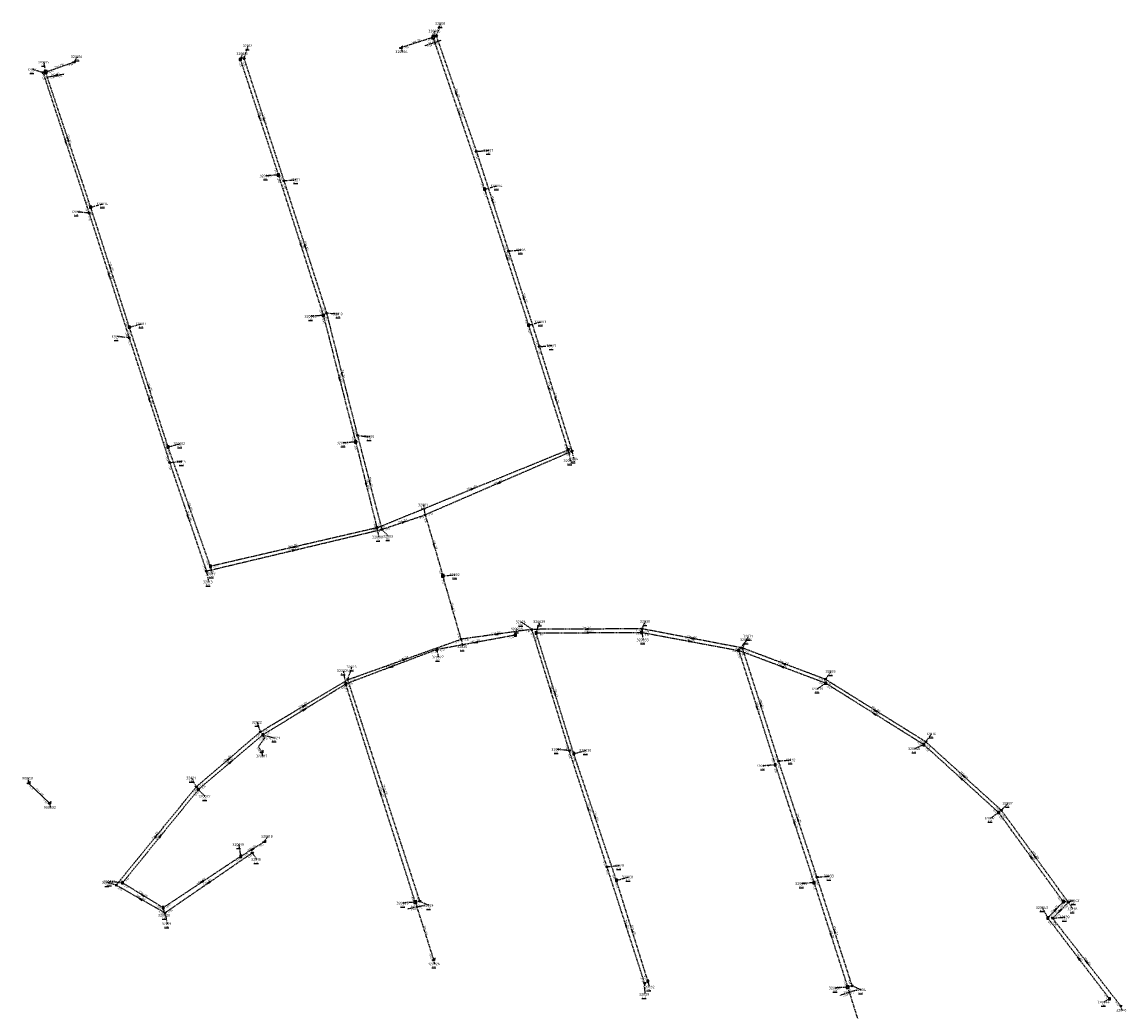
# Model space of a CAD drawing. Extents: x 188323 to 208361, y 565368 to 574910.
# Tile 28 of 256: x 198115 to 198747, y 568407 to 568974. Entities that reach past the tile are written whole.
import ezdxf

# ---------------------------------------------------------------- set-up
doc = ezdxf.new("R2010")
doc.units = 0
doc.linetypes.add('DASHDOT', pattern=[1, 0.5, -0.25, 0, -0.25])
doc.linetypes.add('DASHED', pattern=[0.75, 0.5, -0.25])
doc.layers.get('0').update_dxf_attribs({"linetype": 'CONTINUOUS'})
for name, color, linetype in [('RIO-AFM', 7, 'CONTINUOUS'), ('RIO-BOK', 7, 'CONTINUOUS'), ('RIO-DET', 7, 'CONTINUOUS'), ('RIO-KNP', 7, 'CONTINUOUS'), ('RIO-KNR', 7, 'CONTINUOUS'), ('RIO-LAG', 7, 'CONTINUOUS'), ('RIO-LAG_1B', 7, 'DASHED'), ('RIO-LAG_2B', 7, 'DASHED'), ('RIO-LEN', 7, 'CONTINUOUS'), ('RIO-MVD', 1, 'CONTINUOUS'), ('RIO-VRB', 6, 'DASHDOT'), ('RIO-VRH', 7, 'CONTINUOUS')]:
    doc.layers.add(name, color=color, linetype=linetype)
doc.styles.add('RIO-TXT', font='isocp.shx')

# ---------------------------------------------------------------- blocks, each defined once
blk = doc.blocks.new('L_VHR')
blk.add_lwpolyline([(-0.5, 0), (0.5, 0), (-0.5, 0.15), (-0.5, -0.15), (0.5, 0)])
blk = doc.blocks.new('K_IPR')
blk.add_lwpolyline([(-0.5, -0.5), (0.5, -0.5), (0.5, 0.5), (-0.5, 0.5)], close=True)
blk.add_solid([(-0.5, 0.5), (0.5, 0.5), (-0.5, -0.5), (0.5, -0.5)])
at = {"style": 'RIO-TXT', "flags": 1}
blk.add_attdef('KNOOPNAAM', (2, 2), '', height=1, dxfattribs=at)
blk = doc.blocks.new('K_DIV')
for p, q in [((-0.65, 0.65), (-0.65, -0.65)), ((0.65, 0.65), (-0.65, 0.65)), ((0.65, -0.65), (0.65, 0.65)), ((-0.65, -0.65), (0.65, -0.65))]:
    blk.add_line(p, q)
blk = doc.blocks.new('K_UTB')
blk.add_lwpolyline([(0.5, 0.15), (0.5, -0.3), (-0.5, -0.3), (-0.5, 0.15), (-0.45, 0.15), (-0.45, -0.25), (0, -0.25), (0.45, -0.25), (0.45, 0.15)], close=True)
blk.add_lwpolyline([(0.85, 0.6), (0.55, 0.65), (0.614828, 0.459583), (0.850842, 0.598937)])
blk.add_arc((0.85, -0.25), 0.85, 90, 180)
at = {"style": 'RIO-TXT', "flags": 1}
blk.add_attdef('KNOOPNAAM', (2, 2), '', height=1, dxfattribs=at)
blk = doc.blocks.new('K_IPD')
blk.add_lwpolyline([(-0.496027, 0.307994), (0.503973, 0.307994), (0.003973, -0.558031)], close=True)
blk.add_solid([(-0.496027, 0.307994), (0.503973, 0.307994), (0.003973, -0.558031)])
at = {"style": 'RIO-TXT', "flags": 1}
blk.add_attdef('KNOOPNAAM', (2, 2), '', height=1, dxfattribs=at)
blk = doc.blocks.new('K_RGM')
blk.add_lwpolyline([(-0.6, 0.6), (-0.6, -0.6), (0.6, -0.6), (0.6, 0.6)], close=True)
blk.add_solid([(-0.6, 0.6), (0, 0.6), (-0.6, -0.6), (0, -0.6)])
at = {"style": 'RIO-TXT', "flags": 1}
blk.add_attdef('KNOOPNAAM', (2, 2), '', height=1, dxfattribs=at)
blk = doc.blocks.new('542_03______32008_____320005__c')
at = {"layer": 'RIO-LAG_2B'}
blk.add_line((0, 0), (-9.322, -3.094), dxfattribs=at)
at = {"layer": 'RIO-AFM', "style": 'RIO-TXT'}
blk.add_text('r 250', height=0.9, rotation=378.3396, dxfattribs=at).set_placement((-5.844, -1.4116))
at = {"layer": 'RIO-BOK', "style": 'RIO-TXT'}
for p in [(-7.5522, -3.9813), (-3.4506, -2.6186)]:
    blk.add_text('-1.30', height=0.9, rotation=378.3396, dxfattribs=at).set_placement(p)
at = {"layer": 'RIO-LEN', "style": 'RIO-TXT'}
blk.add_text('2m', height=0.9, rotation=378.3396, dxfattribs=at).set_placement((-7.3813, -1.9224))
blk = doc.blocks.new('543_03______32017_____320015__c')
at = {"layer": 'RIO-LAG_2B'}
blk.add_line((0, 0), (9.665, 1.739), dxfattribs=at)
at = {"layer": 'RIO-VRH', "xscale": 2, "yscale": 2, "zscale": 2, "rotation": 190.2029}
blk.add_blockref('L_VHR', (4.8325, 0.8695), dxfattribs=at)
at = {"layer": 'RIO-AFM', "style": 'RIO-TXT'}
blk.add_text('r 250', height=0.9, rotation=10.2029, dxfattribs=at).set_placement((3.6809, 1.1706))
at = {"layer": 'RIO-BOK', "style": 'RIO-TXT'}
for s, p in [('-1.14', (1.6257, -1.1299)), ('-0.84', (5.8773, -0.3646))]:
    blk.add_text(s, height=0.9, rotation=10.2029, dxfattribs=at).set_placement(p)
at = {"layer": 'RIO-LEN', "style": 'RIO-TXT'}
blk.add_text('2m', height=0.9, rotation=10.2029, dxfattribs=at).set_placement((2.0865, 0.8836))
blk = doc.blocks.new('544_03______32024_____320025__c')
at = {"layer": 'RIO-LAG_2B'}
blk.add_line((0, 0), (-9.619, -1.986), dxfattribs=at)
at = {"layer": 'RIO-AFM', "style": 'RIO-TXT'}
blk.add_text('r 250', height=0.9, rotation=371.6448, dxfattribs=at).set_placement((-5.969, -0.7207))
at = {"layer": 'RIO-BOK', "style": 'RIO-TXT'}
for p in [(-7.9647, -3.0736), (-3.7332, -2.1986)]:
    blk.add_text('-1.14', height=0.9, rotation=371.6448, dxfattribs=at).set_placement(p)
at = {"layer": 'RIO-LEN', "style": 'RIO-TXT'}
blk.add_text('3m', height=0.9, rotation=371.6448, dxfattribs=at).set_placement((-7.5555, -1.0487))
blk = doc.blocks.new('545_03______32034_____320037__c')
at = {"layer": 'RIO-LAG_2B'}
blk.add_line((0, 0), (-9.342, -3.032), dxfattribs=at)
at = {"layer": 'RIO-AFM', "style": 'RIO-TXT'}
blk.add_text('r 250', height=0.9, rotation=377.9619, dxfattribs=at).set_placement((-5.8534, -1.3728))
at = {"layer": 'RIO-BOK', "style": 'RIO-TXT'}
for p in [(-7.5781, -3.9309), (-3.4686, -2.5957)]:
    blk.add_text('-1.47', height=0.9, rotation=377.9619, dxfattribs=at).set_placement(p)
at = {"layer": 'RIO-LEN', "style": 'RIO-TXT'}
blk.add_text('3m', height=0.9, rotation=377.9619, dxfattribs=at).set_placement((-7.3941, -1.8734))

msp = doc.modelspace()

# ---------------------------------------------------------------- linework, layer by layer
at = {"layer": 'RIO-LAG'}
msp.add_line((198118.464, 568538.304), (198130.416, 568526.72), dxfattribs=at)
at = {"layer": 'RIO-LAG_1B'}
for p, q in [((198350.208, 568965.568), (198331.824, 568959.616)), ((198379.744, 568878.592), (198350.208, 568965.568)), ((198128.224, 568945.664), (198144.512, 568951.424)), ((198239.728, 568952.832), (198261.52, 568886.72)), ((198154.064, 568868.224), (198128.224, 568945.664)), ((198261.52, 568886.72), (198287.264, 568806.272)), ((198404.944, 568800.64), (198379.744, 568878.592)), ((198176.208, 568799.488), (198154.064, 568868.224)), ((198287.264, 568806.272), (198305.792, 568733.76)), ((198198.368, 568730.88), (198176.208, 568799.488)), ((198427.488, 568729.216), (198404.944, 568800.64)), ((198222.624, 568662.464), (198198.368, 568730.88)), ((198305.792, 568733.76), (198317.968, 568684.544)), ((198317.968, 568684.544), (198427.488, 568729.216)), ((198317.968, 568684.544), (198222.624, 568662.464)), ((198397.232, 568623.04), (198352.272, 568614.784)), ((198409.216, 568624.32), (198469.648, 568624.64)), ((198430.736, 568555.136), (198409.216, 568624.32)), ((198469.648, 568624.64), (198525.232, 568614.272)), ((198352.272, 568614.784), (198300.144, 568595.072)), ((198525.232, 568614.272), (198546.128, 568548.736)), ((198574.992, 568595.52), (198525.232, 568614.272)), ((198252.672, 568565.952), (198300.144, 568595.072)), ((198339.968, 568470.08), (198300.144, 568595.072)), ((198631.248, 568560.32), (198574.992, 568595.52)), ((198215.696, 568534.592), (198252.672, 568565.952)), ((198674.144, 568521.408), (198631.248, 568560.32)), ((198455.184, 568482.56), (198430.736, 568555.136)), ((198546.128, 568548.736), (198568.352, 568481.216)), ((198172.256, 568481.152), (198215.696, 568534.592)), ((198711.12, 568470.336), (198674.144, 568521.408)), ((198240.08, 568496.384), (198253.472, 568504.704)), ((198240.08, 568496.384), (198195.584, 568466.88)), ((198195.584, 568466.88), (198172.256, 568481.152)), ((198473.2, 568424.832), (198455.184, 568482.56)), ((198568.352, 568481.216), (198587.632, 568421.376)), ((198339.968, 568470.08), (198350.416, 568437.056)), ((198702.304, 568460.992), (198711.12, 568470.336)), ((198737.568, 568414.72), (198702.304, 568460.992)), ((198587.632, 568421.376), (198598.64, 568386.24))]:
    msp.add_line(p, q, dxfattribs=at)
msp.add_lwpolyline([(198252.672, 568565.952), (198253.552, 568564.16), (198250.096, 568559.04), (198251.968, 568556.096)], dxfattribs=at)
at = {"layer": 'RIO-LAG_2B'}
for p, q in [((198352.032, 568966.208), (198350.208, 568965.568)), ((198352.032, 568966.208), (198374.976, 568900.16)), ((198241.84, 568953.408), (198264.704, 568883.392)), ((198126.72, 568945.344), (198128.224, 568945.664)), ((198126.72, 568945.344), (198153.088, 568864.896)), ((198374.976, 568900.16), (198393.408, 568843.072)), ((198264.704, 568883.392), (198289.104, 568807.616)), ((198153.088, 568864.896), (198176.048, 568793.472)), ((198393.408, 568843.072), (198411.04, 568788.352)), ((198289.104, 568807.616), (198306.864, 568737.344)), ((198176.048, 568793.472), (198199.264, 568721.92)), ((198411.04, 568788.352), (198429.744, 568728.384)), ((198306.864, 568737.344), (198320.784, 568683.648)), ((198429.744, 568728.384), (198345.648, 568691.968)), ((198199.264, 568721.92), (198220.304, 568659.776)), ((198320.784, 568683.648), (198345.648, 568691.968)), ((198345.648, 568691.968), (198355.76, 568657.024)), ((198220.304, 568659.776), (198320.784, 568683.648)), ((198366.24, 568620.736), (198355.76, 568657.024)), ((198406.736, 568626.368), (198366.24, 568620.736)), ((198469.776, 568626.688), (198406.736, 568626.368)), ((198428.16, 568556.928), (198406.736, 568626.368)), ((198527.376, 568615.68), (198469.776, 568626.688)), ((198301.296, 568597.568), (198366.24, 568620.736)), ((198548.064, 568550.912), (198527.376, 568615.68)), ((198574.864, 568597.76), (198527.376, 568615.68)), ((198251.264, 568567.68), (198301.296, 568597.568)), ((198342.592, 568470.592), (198301.296, 568597.568)), ((198632.416, 568561.92), (198574.864, 568597.76)), ((198214.512, 568536.128), (198251.264, 568567.68)), ((198675.632, 568522.752), (198632.416, 568561.92)), ((198449.744, 568490.368), (198428.16, 568556.928)), ((198570.064, 568484.352), (198548.064, 568550.912)), ((198168.608, 568479.808), (198214.512, 568536.128)), ((198714.048, 568469.952), (198675.632, 568522.752)), ((198246.576, 568498.304), (198196.608, 568463.936)), ((198471.344, 568423.68), (198449.744, 568490.368)), ((198590.192, 568422.208), (198570.064, 568484.352)), ((198196.608, 568463.936), (198168.608, 568479.808)), ((198342.592, 568470.592), (198339.968, 568470.08)), ((198705.024, 568460.864), (198714.048, 568469.952)), ((198744.096, 568410.496), (198705.024, 568460.864)), ((198590.192, 568422.208), (198587.632, 568421.376))]:
    msp.add_line(p, q, dxfattribs=at)
at = {"layer": 'RIO-VRB'}
for p, q in [((198352.04, 568966.18), (198354.459, 568973.5286)), ((198350.2, 568965.57), (198351.2514, 568969.1597)), ((198241.84, 568953.38), (198244.259, 568960.7286)), ((198331.83, 568959.63), (198332.3635, 568957.3016)), ((198128.22, 568945.64), (198127.3379, 568951.3377)), ((198144.51, 568951.4), (198146.4864, 568954.4558)), ((198239.73, 568952.83), (198241.2672, 568956.1932)), ((198126.72, 568945.37), (198120.737, 568947.1231)), ((198374.98, 568900.16), (198382.055, 568900.86)), ((198261.52, 568886.71), (198254.5529, 568886.1791)), ((198264.7, 568883.38), (198271.775, 568884.08)), ((198379.75, 568878.56), (198386.7175, 568880.4887)), ((198154.07, 568868.24), (198161.0375, 568870.1687)), ((198153.09, 568864.89), (198146.015, 568865.5878)), ((198393.4, 568843.1), (198400.475, 568843.8)), ((198287.26, 568806.25), (198280.2929, 568805.7191)), ((198289.1, 568807.62), (198296.0675, 568807.0913)), ((198176.21, 568799.48), (198183.1775, 568801.4087)), ((198404.95, 568800.65), (198411.9175, 568802.5787)), ((198176.05, 568793.45), (198168.975, 568794.1478)), ((198411.04, 568788.32), (198418.115, 568789.02)), ((198306.86, 568737.36), (198313.8275, 568736.8313)), ((198198.36, 568730.85), (198205.3275, 568732.7787)), ((198305.79, 568733.75), (198298.8229, 568733.2191)), ((198427.48, 568729.24), (198428.7076, 568722.9723)), ((198429.74, 568728.38), (198430.6206, 568724.082)), ((198199.26, 568721.94), (198206.335, 568722.64)), ((198345.65, 568691.97), (198344.7679, 568697.6677)), ((198317.97, 568684.54), (198319.0241, 568679.2571)), ((198320.78, 568683.64), (198324.6845, 568679.6859)), ((198220.31, 568659.8), (198221.5376, 568653.5323)), ((198222.62, 568662.45), (198223.5006, 568658.152)), ((198355.76, 568657), (198362.835, 568657.7)), ((198406.74, 568626.39), (198400.6119, 568630.6259)), ((198409.22, 568624.34), (198411.2971, 568630.7489)), ((198469.78, 568626.7), (198471.8171, 568630.9293)), ((198397.23, 568623.07), (198398.2814, 568626.6597)), ((198469.65, 568624.63), (198470.5306, 568620.332)), ((198527.38, 568615.67), (198530.9169, 568622.4975)), ((198366.24, 568620.72), (198367.1206, 568616.422)), ((198525.23, 568614.3), (198529.7772, 568620.4202)), ((198352.27, 568614.77), (198353.1506, 568610.472)), ((198301.3, 568597.57), (198303.719, 568604.9186)), ((198300.14, 568595.04), (198298.9102, 568602.7073)), ((198574.86, 568597.73), (198578.1218, 568602.318)), ((198574.99, 568595.5), (198570.3378, 568592.2933)), ((198251.26, 568567.69), (198249.5233, 568573.1586)), ((198252.67, 568565.93), (198259.3182, 568564.21)), ((198632.41, 568561.94), (198635.6718, 568566.528)), ((198631.25, 568560.31), (198625.99, 568557.9706)), ((198251.97, 568556.09), (198252.5035, 568553.7616)), ((198428.16, 568556.9), (198421.085, 568557.5978)), ((198430.74, 568555.12), (198437.7075, 568557.0487)), ((198546.13, 568548.71), (198539.1629, 568548.1791)), ((198548.06, 568550.9), (198555.135, 568551.6)), ((198118.47, 568538.29), (198118.4697, 568541.065)), ((198214.51, 568536.15), (198211.9716, 568541.2445)), ((198215.69, 568534.6), (198219.5945, 568530.6459)), ((198130.41, 568526.69), (198130.9435, 568524.3616)), ((198674.15, 568521.4), (198669.4978, 568518.1933)), ((198675.63, 568522.78), (198679.5174, 568526.7424)), ((198240.08, 568496.38), (198239.024, 568503.0625)), ((198253.47, 568504.72), (198255.4464, 568507.7758)), ((198246.57, 568498.31), (198249.107, 568494.6147)), ((198449.74, 568490.39), (198456.815, 568491.09)), ((198455.19, 568482.56), (198462.1575, 568484.4887)), ((198570.06, 568484.34), (198577.135, 568485.04)), ((198168.6, 568479.81), (198163.6018, 568481.3898)), ((198172.26, 568481.15), (198165.185, 568481.8478)), ((198568.36, 568481.24), (198561.3929, 568480.7091)), ((198339.97, 568470.08), (198333.0029, 568469.5491)), ((198342.59, 568470.62), (198347.8509, 568468.2822)), ((198711.12, 568470.31), (198717.195, 568471.01)), ((198195.58, 568466.87), (198196.4606, 568462.572)), ((198196.61, 568463.95), (198197.8376, 568457.6823)), ((198702.3, 568461.01), (198699.2614, 568466.9705)), ((198714.04, 568469.93), (198716.577, 568466.2347)), ((198705.03, 568460.85), (198712.105, 568461.55)), ((198350.42, 568437.06), (198350.9535, 568434.7316)), ((198471.35, 568423.66), (198471.3534, 568417.285)), ((198473.2, 568424.86), (198473.9071, 568421.5468)), ((198587.63, 568421.4), (198580.6629, 568420.8691)), ((198590.19, 568422.23), (198595.4509, 568419.8922)), ((198737.57, 568414.72), (198734.4494, 568412.7994)), ((198744.09, 568410.5), (198744.6235, 568408.1716))]:
    msp.add_line(p, q, dxfattribs=at)

# ---------------------------------------------------------------- block references
at = {"layer": 'RIO-DET'}
for name, p in [('542_03______32008_____320005__c', (198354.544, 568963.712)), ('543_03______32017_____320015__c', (198129.216, 568942.848)), ('544_03______32024_____320025__c', (198345.088, 568468.096)), ('545_03______32034_____320037__c', (198592.688, 568419.712))]:
    msp.add_blockref(name, p, dxfattribs=at)
at = {"layer": 'RIO-KNP', "xscale": 1.25, "yscale": 1.25, "zscale": 1.25}
for name, p in [('K_DIV', (198350.208, 568965.568)), ('K_IPD', (198352.032, 568966.208)), ('K_UTB', (198331.824, 568959.616)), ('K_UTB', (198144.512, 568951.424)), ('K_IPR', (198239.728, 568952.832)), ('K_IPD', (198241.84, 568953.408)), ('K_IPD', (198126.72, 568945.344)), ('K_DIV', (198128.224, 568945.664)), ('K_IPD', (198374.976, 568900.16)), ('K_IPR', (198261.52, 568886.72)), ('K_IPD', (198264.704, 568883.392)), ('K_IPR', (198379.744, 568878.592)), ('K_IPR', (198154.064, 568868.224)), ('K_IPD', (198153.088, 568864.896)), ('K_IPD', (198393.408, 568843.072)), ('K_IPR', (198287.264, 568806.272)), ('K_IPD', (198289.104, 568807.616)), ('K_IPR', (198176.208, 568799.488)), ('K_IPR', (198404.944, 568800.64)), ('K_IPD', (198176.048, 568793.472)), ('K_IPD', (198411.04, 568788.352)), ('K_IPD', (198306.864, 568737.344)), ('K_IPR', (198198.368, 568730.88)), ('K_IPR', (198305.792, 568733.76)), ('K_IPR', (198427.488, 568729.216)), ('K_IPD', (198429.744, 568728.384)), ('K_IPD', (198199.264, 568721.92)), ('K_IPD', (198345.648, 568691.968)), ('K_IPR', (198317.968, 568684.544)), ('K_IPD', (198320.784, 568683.648)), ('K_IPD', (198220.304, 568659.776)), ('K_IPR', (198222.624, 568662.464)), ('K_RGM', (198355.76, 568657.024)), ('K_IPR', (198397.232, 568623.04)), ('K_IPD', (198406.736, 568626.368)), ('K_IPR', (198409.216, 568624.32)), ('K_IPR', (198469.648, 568624.64)), ('K_IPD', (198469.776, 568626.688)), ('K_IPD', (198366.24, 568620.736)), ('K_IPD', (198527.376, 568615.68)), ('K_IPR', (198352.272, 568614.784)), ('K_IPR', (198525.232, 568614.272)), ('K_IPD', (198301.296, 568597.568)), ('K_IPD', (198574.864, 568597.76)), ('K_IPR', (198300.144, 568595.072)), ('K_IPR', (198574.992, 568595.52)), ('K_IPD', (198251.264, 568567.68)), ('K_IPR', (198252.672, 568565.952)), ('K_IPR', (198631.248, 568560.32)), ('K_IPD', (198632.416, 568561.92)), ('K_UTB', (198251.968, 568556.096)), ('K_IPD', (198428.16, 568556.928)), ('K_IPR', (198430.736, 568555.136)), ('K_IPR', (198546.128, 568548.736)), ('K_IPD', (198548.064, 568550.912)), ('K_UTB', (198118.464, 568538.304)), ('K_IPD', (198214.512, 568536.128)), ('K_IPR', (198215.696, 568534.592)), ('K_UTB', (198130.416, 568526.72)), ('K_IPR', (198674.144, 568521.408)), ('K_IPD', (198675.632, 568522.752)), ('K_UTB', (198253.472, 568504.704)), ('K_IPR', (198240.08, 568496.384)), ('K_IPD', (198246.576, 568498.304)), ('K_IPD', (198449.744, 568490.368)), ('K_IPR', (198455.184, 568482.56)), ('K_IPD', (198570.064, 568484.352)), ('K_IPD', (198168.608, 568479.808)), ('K_IPR', (198172.256, 568481.152)), ('K_IPR', (198568.352, 568481.216)), ('K_DIV', (198339.968, 568470.08)), ('K_IPD', (198342.592, 568470.592)), ('K_IPR', (198711.12, 568470.336)), ('K_IPD', (198714.048, 568469.952)), ('K_IPR', (198195.584, 568466.88)), ('K_IPD', (198196.608, 568463.936)), ('K_IPR', (198702.304, 568460.992)), ('K_IPD', (198705.024, 568460.864)), ('K_UTB', (198350.416, 568437.056)), ('K_IPD', (198471.344, 568423.68)), ('K_IPR', (198473.2, 568424.832)), ('K_DIV', (198587.632, 568421.376)), ('K_IPD', (198590.192, 568422.208)), ('K_IPR', (198737.568, 568414.72)), ('K_IPD', (198744.096, 568410.496))]:
    msp.add_blockref(name, p, dxfattribs=at)
at = {"layer": 'RIO-VRH'}
for p, xscale, yscale, zscale, rotation in [((198127.47, 568945.505), 0.273, 0.273, 0.273, 190.2029), ((198363.51, 568933.17), 2, 2, 2, 289.168), ((198250.625, 568919.77), 2, 2, 2, 288.247), ((198253.27, 568918.38), 2, 2, 2, 288.0928), ((198364.975, 568922.065), 2, 2, 2, 108.7655), ((198141.145, 568906.94), 2, 2, 2, 108.4755), ((198139.905, 568905.13), 2, 2, 2, 288.1491), ((198384.19, 568871.63), 2, 2, 2, 287.8983), ((198274.39, 568846.48), 2, 2, 2, 287.7473), ((198276.9, 568845.5), 2, 2, 2, 287.8595), ((198392.35, 568839.605), 2, 2, 2, 107.9311), ((198165.14, 568833.86), 2, 2, 2, 107.8553), ((198164.57, 568829.17), 2, 2, 2, 287.8241), ((198402.22, 568815.71), 2, 2, 2, 287.8566), ((198297.98, 568772.49), 2, 2, 2, 284.1935), ((198296.525, 568770), 2, 2, 2, 284.3447), ((198187.285, 568765.165), 2, 2, 2, 107.8945), ((198416.215, 568764.945), 2, 2, 2, 107.5179), ((198187.655, 568757.695), 2, 2, 2, 287.9891), ((198420.39, 568758.35), 2, 2, 2, 287.3341), ((198313.82, 568710.5), 2, 2, 2, 284.5347), ((198387.695, 568710.175), 2, 2, 2, 203.4097), ((198311.88, 568709.145), 2, 2, 2, 283.9096), ((198372.725, 568706.89), 2, 2, 2, 22.2022), ((198210.49, 568696.65), 2, 2, 2, 109.5356), ((198209.785, 568690.87), 2, 2, 2, 288.7211), ((198333.215, 568687.805), 2, 2, 2, 18.516), ((198270.295, 568673.495), 2, 2, 2, 193.0424), ((198350.705, 568674.485), 2, 2, 2, 286.1323), ((198270.545, 568671.72), 2, 2, 2, 13.3472), ((198361, 568638.86), 2, 2, 2, 106.1196), ((198386.49, 568623.555), 2, 2, 2, 187.9688), ((198438.26, 568626.545), 2, 2, 2, 180.2817), ((198439.435, 568624.485), 2, 2, 2, 0.2749), ((198374.75, 568618.92), 2, 2, 2, 190.4585), ((198497.44, 568619.465), 2, 2, 2, 349.4723), ((198498.58, 568621.185), 2, 2, 2, 169.1606), ((198333.77, 568609.145), 2, 2, 2, 19.6183), ((198326.205, 568604.905), 2, 2, 2, 200.7284), ((198550.11, 568604.9), 2, 2, 2, 159.3048), ((198551.12, 568606.7), 2, 2, 2, 159.3033), ((198417.45, 568591.645), 2, 2, 2, 107.139), ((198419.98, 568589.73), 2, 2, 2, 107.2774), ((198537.72, 568583.285), 2, 2, 2, 107.7147), ((198276.28, 568582.63), 2, 2, 2, 30.8393), ((198276.405, 568580.485), 2, 2, 2, 31.5147), ((198535.68, 568581.505), 2, 2, 2, 287.6816), ((198603.12, 568577.905), 2, 2, 2, 147.9777), ((198603.635, 568579.835), 2, 2, 2, 148.126), ((198253.11, 568565.06), 0.698, 0.698, 0.698, 296.8343), ((198232.885, 568551.92), 2, 2, 2, 40.6331), ((198234.18, 568550.265), 2, 2, 2, 40.2677), ((198652.7, 568540.855), 2, 2, 2, 137.7964), ((198654.02, 568542.36), 2, 2, 2, 137.8257), ((198320.055, 568532.56), 2, 2, 2, 107.6866), ((198321.945, 568534.095), 2, 2, 2, 108.0242), ((198438.95, 568523.645), 2, 2, 2, 107.9836), ((198442.965, 568518.84), 2, 2, 2, 108.6291), ((198557.245, 568514.975), 2, 2, 2, 288.2433), ((198559.06, 568517.62), 2, 2, 2, 108.2974), ((198191.555, 568507.98), 2, 2, 2, 50.8192), ((198193.975, 568507.875), 2, 2, 2, 50.8998), ((198246.775, 568500.55), 2, 2, 2, 31.9136), ((198692.635, 568495.855), 2, 2, 2, 125.8959), ((198694.835, 568496.355), 2, 2, 2, 126.0141), ((198217.83, 568481.625), 2, 2, 2, 213.5468), ((198221.59, 568481.13), 2, 2, 2, 214.5148), ((198182.605, 568471.88), 2, 2, 2, 150.4833), ((198183.92, 568474.01), 2, 2, 2, 148.522), ((198706.71, 568465.66), 2, 2, 2, 46.5127), ((198709.535, 568465.39), 2, 2, 2, 45.2171), ((198460.545, 568457.025), 2, 2, 2, 107.9514), ((198464.195, 568453.71), 2, 2, 2, 107.3421), ((198577.995, 568451.32), 2, 2, 2, 287.8571), ((198580.125, 568453.285), 2, 2, 2, 107.9649), ((198719.935, 568437.865), 2, 2, 2, 127.3104), ((198724.56, 568435.675), 2, 2, 2, 127.8085)]:
    msp.add_blockref('L_VHR', p, dxfattribs=dict(at, xscale=xscale, yscale=yscale, zscale=zscale, rotation=rotation))

# ---------------------------------------------------------------- texts
at = {"layer": 'RIO-AFM', "style": 'RIO-TXT'}
for s, rotation, p in [('r 250', 377.917, (198340.0883, 568962.8317)), ('r 250', 19.4712, (198135.4346, 568948.7213)), ('r 250', 289.168, (198363.7366, 568934.107)), ('r 250', 288.247, (198250.8666, 568920.7032)), ('r 250', 288.0928, (198253.5154, 568919.3126)), ('r 250', 288.7655, (198365.2148, 568923.0026)), ('r 250', 288.4755, (198141.3865, 568907.8752)), ('r 250', 288.1491, (198140.1529, 568906.0639)), ('r 250', 287.8983, (198384.4344, 568872.5606)), ('r 250', 287.7473, (198274.6442, 568847.4125)), ('r 250', 287.8595, (198277.151, 568846.4322)), ('r 250', 287.9311, (198392.6006, 568840.5377)), ('r 250', 287.8553, (198165.3888, 568834.7916)), ('r 250', 287.8241, (198164.8201, 568830.1019)), ('r 250', 287.8566, (198402.4644, 568816.64)), ('r 250', 284.3447, (198296.8312, 568770.9148)), ('r 250', 284.1935, (198298.2878, 568773.404)), ('r 250', 287.8945, (198187.5331, 568766.0969)), ('r 250', 287.5179, (198416.4701, 568765.8755)), ('r 250', 287.9891, (198187.9026, 568758.6274)), ('r 250', 287.3341, (198420.6445, 568759.2783)), ('r 250', 284.5347, (198314.1173, 568711.4141)), ('r 250', 383.4097, (198386.7414, 568710.338)), ('r 250', 283.9096, (198312.1857, 568710.0558)), ('r 250', 22.2022, (198372.0359, 568707.1488)), ('r 250', 289.5356, (198210.7114, 568697.5887)), ('r 250', 288.7211, (198210.0177, 568691.8046)), ('r 250', 18.516, (198332.2878, 568688.0217)), ('r 250', 373.0424, (198269.3857, 568673.8289)), ('r 250', 13.3472, (198269.9039, 568672.0818)), ('r 250', 286.1323, (198350.9709, 568675.4053)), ('r 250', 286.1196, (198361.2665, 568639.7805)), ('r 250', 367.9688, (198385.6161, 568623.9501)), ('r 250', 360.2817, (198437.4468, 568627.0605)), ('r 250', 0.2749, (198438.6223, 568624.9811)), ('r 250', 349.1606, (198497.8814, 568621.8463)), ('r 250', 370.4585, (198373.8596, 568619.2783)), ('r 250', 349.4723, (198496.7375, 568620.1218)), ('r 250', 19.6183, (198332.8388, 568609.3439)), ('r 250', 380.7284, (198325.2638, 568605.1017)), ('r 250', 339.3048, (198549.5345, 568605.6694)), ('r 250', 339.3033, (198550.5442, 568607.4687)), ('r 250', 287.139, (198417.7106, 568592.5734)), ('r 250', 287.2774, (198420.2384, 568590.6589)), ('r 250', 30.8393, (198275.3282, 568582.644)), ('r 250', 287.7147, (198537.9699, 568584.2155)), ('r 250', 31.5147, (198275.4529, 568580.4876)), ('r 300', 287.6816, (198535.9307, 568582.4354)), ('r 250', 327.9777, (198602.7091, 568578.776)), ('r 250', 328.126, (198603.222, 568580.7053)), ('r 250', 296.8343, (198253.1904, 568566.0091)), ('r 250', 40.6331, (198231.9445, 568551.7717)), ('r 250', 40.2677, (198233.2387, 568550.1228)), ('r 250', 317.7964, (198652.4477, 568541.783)), ('r 250', 317.8257, (198653.7673, 568543.2879)), ('r 250', 315.8319, (198124.2106, 568533.4166)), ('r 250', 287.6866, (198320.4066, 568533.2392)), ('r 250', 288.0242, (198322.2931, 568534.7768)), ('r 250', 287.9836, (198439.1961, 568524.5769)), ('r 250', 288.6291, (198443.2025, 568519.7754)), ('r 300', 288.2433, (198557.4871, 568515.9083)), ('r 250', 288.2975, (198559.301, 568518.5533)), ('r 250', 50.8192, (198190.6555, 568507.6677)), ('r 250', 50.8998, (198193.0759, 568507.5614)), ('r 250', 31.9136, (198245.8228, 568500.546)), ('r 250', 305.8959, (198692.5808, 568496.816)), ('r 250', 306.0141, (198694.7793, 568497.3164)), ('r 250', 393.5468, (198216.8691, 568481.6074)), ('r 250', 394.5148, (198220.6284, 568481.0982)), ('r 250', 330.4833, (198182.1509, 568472.7229)), ('r 250', 328.522, (198183.494, 568474.8667)), ('r 250', 46.5127, (198705.7898, 568465.4163)), ('r 250', 45.2171, (198708.6094, 568465.167)), ('r 250', 287.9514, (198460.7916, 568457.957)), ('r 250', 287.5686, (198345.4372, 568454.4966)), ('r 250', 287.3421, (198464.4486, 568454.6382)), ('r 300', 287.8571, (198578.241, 568452.2505)), ('r 250', 287.9649, (198580.3699, 568454.2165)), ('r 250', 307.3104, (198719.8557, 568438.8236)), ('r 250', 307.8085, (198724.4738, 568436.6339))]:
    msp.add_text(s, height=0.9, rotation=rotation, dxfattribs=at).set_placement(p)
at = {"layer": 'RIO-BOK', "style": 'RIO-TXT'}
for s, rotation, p in [('-1.00', 377.917, (198346.7268, 568962.9857)), ('-1.00', 288.7655, (198349.3256, 568963.7938)), ('-1.30', 289.168, (198351.1781, 568964.3977)), ('-1.00', 377.917, (198333.5932, 568958.7297)), ('-0.35', 288.247, (198238.8396, 568951.0618)), ('-0.35', 288.0928, (198240.9448, 568951.6142)), ('-0.84', 19.4712, (198130.0064, 568944.7867)), ('-0.84', 19.4712, (198141.1107, 568948.7131)), ('-1.14', 288.1491, (198125.8266, 568943.6033)), ('-0.84', 288.4755, (198127.3366, 568943.8683)), ('-1.42', 289.168, (198372.3511, 568903.5873)), ('-1.42', 287.8983, (198374.0788, 568898.3972)), ('-0.44', 288.247, (198258.9464, 568890.1791)), ('-0.44', 287.7473, (198260.6142, 568884.9496)), ('-0.58', 288.0928, (198262.1384, 568886.856)), ('-0.58', 287.8595, (198263.7976, 568881.6179)), ('-0.93', 288.7655, (198377.1585, 568882.0102)), ('-0.93', 287.9311, (198378.8498, 568876.7967)), ('-1.30', 288.1491, (198150.5317, 568868.3656)), ('-0.75', 288.4755, (198151.4899, 568871.7009)), ('-1.30', 287.8241, (198152.1866, 568863.1284)), ('-0.75', 287.8553, (198153.1675, 568866.4779)), ('-1.54', 287.8983, (198390.8419, 568846.5824)), ('-1.54', 287.8566, (198392.4976, 568841.3379)), ('-0.53', 287.7473, (198284.7257, 568809.7443)), ('-0.81', 287.8595, (198286.5562, 568811.1078)), ('-0.81', 284.1935, (198288.0868, 568805.9192)), ('-0.66', 287.8553, (198173.6619, 568802.9667)), ('-0.53', 284.3447, (198286.2513, 568804.5465)), ('-0.85', 287.9311, (198402.4033, 568804.1348)), ('-0.85', 287.5179, (198404.0372, 568798.8933)), ('-1.45', 287.8241, (198173.5054, 568796.939)), ('-0.66', 287.8945, (198175.3087, 568797.7173)), ('-1.45', 287.9891, (198175.1516, 568791.6858)), ('-1.66', 287.8566, (198408.4831, 568791.8034)), ('-1.66', 287.3341, (198410.1215, 568786.5662)), ('-0.62', 284.3447, (198303.4618, 568737.3866)), ('-1.04', 284.1935, (198304.5399, 568741.0027)), ('-1.04', 284.5347, (198305.857, 568735.6532)), ('-0.57', 287.8945, (198195.8093, 568734.3353)), ('-0.62', 283.9096, (198304.7684, 568732.0542)), ('-0.78', 287.5179, (198424.954, 568732.7424)), ('-1.78', 287.3341, (198427.2181, 568731.8877)), ('-1.60', 287.9891, (198196.7056, 568725.4211)), ('-0.57', 289.5356, (198197.5096, 568729.0622)), ('-0.78', 22.2022, (198424.2124, 568726.3941)), ('-1.78', 383.4097, (198426.5122, 568725.5173)), ('-1.60', 288.7211, (198198.3842, 568720.1645)), ('-2.00', 383.4097, (198347.4913, 568691.2426)), ('-0.70', 283.9096, (198315.6545, 568688.1909)), ('-1.25', 284.5347, (198318.428, 568687.2655)), ('-0.70', 22.2022, (198319.795, 568683.7728)), ('-2.00', 18.516, (198342.2058, 568689.34)), ('-2.00', 286.1323, (198344.6949, 568690.2359)), ('-0.35', 373.0424, (198314.2786, 568682.3087)), ('-1.98', 13.3472, (198317.1131, 568681.331)), ('-1.98', 18.516, (198322.5519, 568682.7571)), ('-1.75', 288.7211, (198217.7055, 568663.2465)), ('-0.48', 289.5356, (198219.9708, 568665.8608)), ('-1.75', 13.3472, (198221.9952, 568658.761)), ('-0.48', 373.0424, (198224.3003, 568661.4031)), ('-2.17', 286.1323, (198353.2962, 568660.555)), ('-2.17', 286.1196, (198354.8046, 568655.2661)), ('-2.16', 286.1196, (198363.7778, 568624.276)), ('-0.34', 370.4585, (198393.4474, 568620.9749)), ('-2.07', 367.9688, (198402.8702, 568624.4581)), ('-0.79', 287.139, (198405.8156, 568624.6393)), ('-2.07', 360.2817, (198408.1475, 568624.9978)), ('-0.64', 287.2774, (198408.2998, 568622.5871)), ('-0.64', 0.2749, (198410.6265, 568622.9467)), ('-0.75', 0.2749, (198465.5558, 568623.2103)), ('-1.89', 360.2817, (198465.6866, 568625.3172)), ('-0.75', 349.4723, (198470.7714, 568622.9985)), ('-1.98', 349.1606, (198470.8925, 568625.0624)), ('-1.48', 19.6183, (198362.8471, 568618.0242)), ('-2.16', 367.9688, (198367.8211, 568619.5286)), ('-1.89', 349.1606, (198523.0964, 568615.1)), ('-0.42', 380.7284, (198348.9193, 568612.0399)), ('-0.42', 370.4585, (198353.9014, 568613.6484)), ('-0.85', 349.4723, (198520.9491, 568613.7055)), ('-0.85', 287.6816, (198524.3222, 568612.5407)), ('-0.85', 339.3048, (198526.0458, 568612.4961)), ('-1.84', 287.7147, (198526.4732, 568613.9101)), ('-1.41', 339.3033, (198528.1957, 568613.8661)), ('-1.34', 19.6183, (198303.0886, 568596.7213)), ('-1.23', 339.3033, (198570.5407, 568597.897)), ('-0.68', 31.5147, (198297.3759, 568591.7027)), ('-1.24', 30.8393, (198298.4972, 568594.2658)), ('-0.68', 287.6866, (198299.2323, 568593.2806)), ('-1.34', 288.0242, (198300.4027, 568595.8053)), ('-0.68', 380.7284, (198301.9452, 568594.2273)), ('-0.69', 339.3048, (198570.6714, 568595.6683)), ('-1.23', 328.126, (198575.3105, 568595.8022)), ('-0.69', 327.9777, (198575.4356, 568593.571)), ('-1.07', 40.6331, (198249.0598, 568563.9568)), ('-1.07', 30.8393, (198253.1796, 568567.2056)), ('-0.61', 31.5147, (198254.5951, 568565.4683)), ('0.20', 302.5529, (198248.8745, 568558.3379)), ('-0.61', 40.2677, (198250.4463, 568562.2111)), ('0.21', 296.8343, (198252.0536, 568564.0487)), ('-0.64', 287.139, (198425.656, 568560.4183)), ('-0.54', 287.2774, (198428.2275, 568558.6318)), ('-0.62', 327.9777, (198627.053, 568561.3304)), ('-1.00', 328.126, (198628.2108, 568562.9504)), ('-0.62', 317.7964, (198631.3475, 568558.3327)), ('-1.00', 317.8257, (198632.5085, 568559.9627)), ('-0.64', 287.9836, (198427.2615, 568555.1359)), ('-0.54', 288.6291, (198429.8614, 568553.3459)), ('-0.97', 287.6816, (198543.5905, 568552.2036)), ('-1.67', 287.7147, (198545.518, 568554.3919)), ('-0.97', 288.2433, (198545.2395, 568546.9419)), ('-1.67', 288.2975, (198547.1711, 568549.131)), ('-1.25', 315.8319, (198118.4997, 568536.3105)), ('-0.92', 50.8192, (198213.0047, 568532.0864)), ('-0.92', 40.6331, (198216.484, 568535.9992)), ('-0.55', 40.2677, (198217.663, 568534.4367)), ('-1.25', 315.8319, (198126.4997, 568528.5481)), ('-0.55', 50.8998, (198214.1903, 568530.5342)), ('-0.55', 317.7964, (198670.1958, 568523.1424)), ('-0.83', 317.8257, (198671.6751, 568524.5206)), ('-0.83', 306.0141, (198675.3217, 568520.8244)), ('-0.55', 305.8959, (198673.8376, 568519.4451)), ('-0.43', 31.9136, (198250.7291, 568501.3634)), ('-0.35', 31.9136, (198242.0083, 568495.9317)), ('-0.35', 394.5148, (198243.9653, 568494.863)), ('-0.35', 393.5468, (198237.4196, 568492.9734)), ('-0.56', 287.9836, (198447.1828, 568493.8704)), ('-0.46', 50.8998, (198174.2293, 568481.3535)), ('-0.56', 287.9514, (198448.8405, 568488.6264)), ('-0.45', 288.6291, (198452.5976, 568486.013)), ('-1.11', 288.2433, (198565.7875, 568484.7094)), ('-1.55', 288.2975, (198567.4838, 568487.8066)), ('-0.70', 330.4833, (198169.1295, 568477.9024)), ('-0.70', 50.8192, (198170.5695, 568480.0107)), ('-0.46', 328.522, (198172.7239, 568479.2254)), ('-0.45', 287.3421, (198454.2718, 568480.8061)), ('-1.11', 287.8571, (198567.4576, 568479.4779)), ('-1.55', 287.9649, (198569.1609, 568482.5762)), ('-0.65', 287.6866, (198337.4678, 568473.5853)), ('-1.14', 288.0242, (198340.0684, 568474.1116)), ('-0.47', 305.8959, (198707.6128, 568472.8324)), ('-0.61', 306.0141, (198710.5286, 568472.4461)), ('-0.43', 328.522, (198191.3599, 568467.8298)), ('-0.58', 330.4833, (198192.3613, 568464.7673)), ('-0.43', 393.5468, (198197.5206, 568466.4781)), ('-0.58', 394.5148, (198198.5569, 568463.5909)), ('-0.65', 287.5686, (198339.0587, 568468.3225)), ('-0.47', 46.5127, (198709.3141, 568466.3714)), ('-0.61', 45.2171, (198712.1453, 568466.0329)), ('-0.44', 307.3104, (198702.036, 568459.0479)), ('-0.44', 46.5127, (198704.2791, 568461.0623)), ('-0.58', 307.8085, (198704.7831, 568458.8857)), ('-0.58', 45.2171, (198707.0097, 568460.8575)), ('-0.65', 287.5686, (198347.8668, 568440.5518)), ('-0.34', 287.9514, (198468.7947, 568427.1424)), ('-0.34', 287.3421, (198470.6761, 568428.3671)), ('-1.15', 287.8571, (198585.0762, 568424.8845)), ('-1.15', 287.3994, (198586.7135, 568419.6452)), ('-1.47', 287.9649, (198587.631, 568425.7106)), ('-0.38', 307.3104, (198733.9988, 568417.1535)), ('-0.36', 307.8085, (198740.5007, 568412.9044))]:
    msp.add_text(s, height=0.9, rotation=rotation, dxfattribs=at).set_placement(p)
at = {"layer": 'RIO-KNR', "style": 'RIO-TXT'}
for s, p in [('320005', (198347.4264, 568968.4097)), ('32008', (198351.2715, 568972.7786)), ('320010', (198237.4422, 568955.4432)), ('32012', (198241.0715, 568959.9786)), ('320006', (198328.5385, 568956.5516)), ('320015', (198123.5129, 568950.5877)), ('320016', (198142.6614, 568953.7058)), ('32017', (198117.5495, 568946.3731)), ('32007', (198378.8675, 568900.11)), ('320009', (198250.7279, 568885.4291)), ('32011', (198268.5875, 568883.33)), ('320004', (198382.8925, 568879.7387)), ('320014', (198157.2125, 568869.4187)), ('32016', (198142.8275, 568864.8378)), ('32006', (198397.2875, 568843.05)), ('320008', (198276.4679, 568804.9691)), ('32010', (198292.88, 568806.3413)), ('320013', (198179.3525, 568800.6587)), ('320003', (198408.0925, 568801.8287)), ('32015', (198165.7875, 568793.3978)), ('32005', (198414.9275, 568788.27)), ('32009', (198310.64, 568736.0813)), ('320012', (198201.5025, 568732.0287)), ('320007', (198294.9979, 568732.4691)), ('32014', (198203.1475, 568721.89)), ('320002', (198424.8826, 568722.2223)), ('32004', (198427.4331, 568723.332)), ('32001', (198341.5804, 568696.9177)), ('320001', (198315.1991, 568678.5071)), ('32003', (198321.497, 568678.9359)), ('32013', (198218.3501, 568652.7823)), ('320011', (198219.6756, 568657.402)), ('32002', (198359.6475, 568656.95)), ('32026', (198397.4244, 568629.8759)), ('320029', (198407.4721, 568629.9989)), ('32030', (198468.6296, 568630.1793)), ('320028', (198394.4564, 568625.9097)), ('32031', (198527.7294, 568621.7475)), ('32025', (198363.9331, 568615.672)), ('320033', (198466.7056, 568619.582)), ('320034', (198525.9522, 568619.6702)), ('320027', (198349.3256, 568609.722)), ('320024', (198295.0852, 568601.9573)), ('32023', (198300.5315, 568604.1686)), ('32035', (198574.9343, 568601.568)), ('320039', (198566.5128, 568591.5433)), ('32022', (198246.3358, 568572.4086)), ('320023', (198255.4932, 568563.46)), ('32036', (198632.4843, 568565.778)), ('320040', (198622.165, 568557.2206)), ('320017', (198248.6785, 568553.0116)), ('32027', (198417.8975, 568556.8478)), ('320030', (198433.8825, 568556.2987)), ('32032', (198551.9475, 568550.85)), ('320035', (198535.3379, 568547.4291)), ('900031', (198114.6447, 568540.315)), ('32021', (198208.7841, 568540.4945)), ('320022', (198215.7695, 568529.8959)), ('32037', (198676.3299, 568525.9924)), ('900032', (198127.1185, 568523.6116)), ('320041', (198665.6728, 568517.4433)), ('320018', (198251.6214, 568507.0258)), ('320019', (198235.199, 568502.3125)), ('32018', (198245.9195, 568493.8647)), ('32028', (198453.6275, 568490.34)), ('320031', (198458.3325, 568483.7387)), ('32033', (198573.9475, 568484.29)), ('32020', (198160.4143, 568480.6398)), ('320021', (198161.36, 568481.0978)), ('320036', (198557.5679, 568479.9591)), ('320025', (198329.1779, 568468.7991)), ('320042', (198713.37, 568470.26)), ('32024', (198344.6634, 568467.5322)), ('320043', (198695.4364, 568466.2205)), ('32038', (198713.3895, 568465.4847)), ('320020', (198192.6356, 568461.822)), ('32019', (198194.6501, 568456.9323)), ('32039', (198708.9175, 568460.8)), ('320026', (198347.1285, 568433.9816)), ('320032', (198470.0821, 568420.7968)), ('320037', (198576.8379, 568420.1191)), ('32034', (198592.2634, 568419.1422)), ('32029', (198468.1659, 568416.535)), ('320044', (198730.6244, 568412.0494)), ('32040', (198741.436, 568407.4216))]:
    msp.add_text(s, height=1.5, dxfattribs=at).set_placement(p)
at = {"layer": 'RIO-LEN', "style": 'RIO-TXT'}
for s, rotation, p in [('19m', 377.917, (198338.0335, 568962.1659)), ('17m', 19.4712, (198133.3981, 568948.0013)), ('70m', 289.168, (198363.0264, 568936.1469)), ('70m', 288.247, (198250.1892, 568922.7543)), ('74m', 288.0928, (198252.8436, 568921.3655)), ('92m', 288.7655, (198364.5189, 568925.0475)), ('85m', 288.1491, (198139.479, 568908.1161)), ('82m', 288.4755, (198140.701, 568909.9235)), ('60m', 287.8983, (198383.7696, 568874.6157)), ('84m', 287.7473, (198273.9848, 568849.4694)), ('80m', 287.8595, (198276.4875, 568848.4878)), ('72m', 287.8553, (198164.7255, 568836.8472)), ('82m', 287.9311, (198391.9345, 568842.5924)), ('75m', 287.8241, (198164.1579, 568832.1579)), ('58m', 287.8566, (198401.8011, 568818.6956)), ('72m', 284.1935, (198297.7572, 568775.4978)), ('72m', 287.8945, (198186.8684, 568768.1521)), ('75m', 284.3447, (198296.295, 568773.0072)), ('75m', 287.5179, (198415.8189, 568767.935)), ('75m', 287.9891, (198187.2344, 568760.6815)), ('63m', 287.3341, (198419.9999, 568761.3399)), ('51m', 283.9096, (198311.6654, 568712.1522)), ('55m', 284.5347, (198313.5741, 568713.5047)), ('92m', 383.4097, (198384.7598, 568709.4785)), ('118m', 22.2022, (198369.5361, 568706.1284)), ('73m', 289.5356, (198209.9881, 568699.624)), ('66m', 288.7211, (198209.3234, 568693.85)), ('26m', 18.516, (198330.2396, 568687.3357)), ('98m', 373.0424, (198267.2818, 568673.3401)), ('103m', 13.3472, (198267.2768, 568671.4584)), ('36m', 286.1323, (198350.3697, 568677.48)), ('38m', 286.1196, (198360.6657, 568641.8553)), ('41m', 367.9688, (198383.4771, 568623.6493)), ('63m', 360.2817, (198435.2869, 568627.0485)), ('60m', 0.2749, (198436.4624, 568624.9707)), ('59m', 349.1606, (198495.7597, 568622.2512)), ('46m', 370.4585, (198371.7357, 568618.8848)), ('57m', 349.4723, (198494.6137, 568620.5152)), ('69m', 19.6183, (198330.8042, 568608.6186)), ('56m', 380.7284, (198323.2441, 568604.3359)), ('53m', 339.3048, (198547.5135, 568606.4315)), ('51m', 339.3033, (198548.5231, 568608.2309)), ('73m', 287.139, (198417.073, 568594.6372)), ('72m', 287.2774, (198419.5958, 568592.7211)), ('69m', 287.6816, (198535.2736, 568584.4931)), ('68m', 287.7147, (198537.3116, 568586.2727)), ('58m', 30.8393, (198273.4737, 568581.5366)), ('56m', 31.5147, (198273.6115, 568579.3585)), ('66m', 327.9777, (198600.8771, 568579.9203)), ('68m', 328.126, (198601.3871, 568581.8449)), ('12m', 296.8343, (198252.2144, 568567.936)), ('48m', 40.6331, (198230.3054, 568550.365)), ('48m', 40.2677, (198231.5906, 568548.7266)), ('58m', 317.7964, (198650.8468, 568543.2331)), ('58m', 317.8257, (198652.1657, 568544.7372)), ('17m', 315.8319, (198122.6604, 568534.9208)), ('131m', 287.6866, (198319.585, 568535.8112)), ('134m', 288.0242, (198321.4564, 568537.3439)), ('70m', 287.9836, (198438.5281, 568526.631)), ('77m', 288.6291, (198442.5115, 568521.8219)), ('70m', 288.2975, (198558.6218, 568520.6038)), ('71m', 288.2433, (198556.8099, 568517.9594)), ('73m', 50.8192, (198189.291, 568505.9932)), ('69m', 50.8998, (198191.7138, 568505.885)), ('16m', 31.9136, (198243.9894, 568499.404)), ('63m', 305.8959, (198691.3134, 568498.5651)), ('65m', 306.0141, (198693.5084, 568499.0629)), ('27m', 328.522, (198181.6512, 568475.9935)), ('53m', 393.5468, (198215.0697, 568480.4125)), ('61m', 394.5148, (198218.8495, 568479.8731)), ('32m', 330.4833, (198180.2706, 568473.786)), ('13m', 46.5127, (198704.3034, 568463.849)), ('13m', 45.2171, (198707.0879, 568463.6338)), ('70m', 287.9514, (198460.1248, 568460.0115)), ('35m', 287.5686, (198344.7841, 568456.5555)), ('60m', 287.3421, (198463.8037, 568456.6997)), ('63m', 287.8571, (198577.5776, 568454.3061)), ('65m', 287.9649, (198579.7027, 568456.2708)), ('58m', 307.3104, (198718.5455, 568440.5409)), ('64m', 307.8085, (198723.1488, 568438.3397))]:
    msp.add_text(s, height=0.9, rotation=rotation, dxfattribs=at).set_placement(p)
at = {"layer": 'RIO-MVD', "style": 'RIO-TXT'}
for s, p in [('%%U0.98', (198352.929, 568971.3786)), ('%%U1.02', (198349.7214, 568967.0097)), ('%%U1.02', (198242.729, 568958.5786)), ('%%U0.90', (198144.9564, 568952.3058)), ('%%U0.99', (198239.7372, 568954.0432)), ('%%U1.05', (198119.207, 568944.9731)), ('%%U1.07', (198125.8079, 568949.1877)), ('%%U0.82', (198380.525, 568898.71)), ('%%U0.81', (198253.0229, 568884.0291)), ('%%U0.77', (198270.245, 568881.93)), ('%%U0.80', (198385.1875, 568878.3387)), ('%%U0.80', (198159.5075, 568868.0187)), ('%%U0.79', (198144.485, 568863.4378)), ('%%U0.80', (198398.945, 568841.65)), ('%%U0.79', (198294.5375, 568804.9413)), ('%%U0.75', (198181.6475, 568799.2587)), ('%%U0.80', (198278.7629, 568803.5691)), ('%%U0.78', (198410.3875, 568800.4287)), ('%%U0.77', (198167.445, 568791.9978)), ('%%U0.78', (198416.585, 568786.87)), ('%%U0.87', (198312.2975, 568734.6813)), ('%%U0.73', (198203.7975, 568730.6287)), ('%%U0.85', (198297.2929, 568731.0691)), ('%%U0.73', (198204.805, 568720.49)), ('%%U0.87', (198427.1776, 568720.8223)), ('%%U0.82', (198429.0906, 568721.932)), ('%%U0.76', (198343.2379, 568695.5177)), ('%%U1.09', (198317.4941, 568677.1071)), ('%%U1.10', (198323.1545, 568677.5359)), ('%%U0.78', (198221.9706, 568656.002)), ('%%U0.88', (198361.305, 568655.55)), ('%%U0.82', (198220.0076, 568651.3823)), ('%%U0.90', (198399.0819, 568628.4759)), ('%%U0.96', (198409.7671, 568628.5989)), ('%%U0.91', (198470.2871, 568628.7793)), ('%%U0.90', (198396.7514, 568624.5097)), ('%%U0.90', (198469.0006, 568618.182)), ('%%U0.93', (198528.2472, 568618.2702)), ('%%U0.92', (198529.3869, 568620.3475)), ('%%U1.02', (198351.6206, 568608.322)), ('%%U0.99', (198365.5906, 568614.272)), ('%%U0.87', (198302.189, 568602.7686)), ('%%U0.92', (198297.3802, 568600.5573)), ('%%U0.93', (198576.5918, 568600.168)), ('%%U0.93', (198568.8078, 568590.1433)), ('%%U0.86', (198247.9933, 568571.0086)), ('%%U0.95', (198634.1418, 568564.378)), ('%%U0.83', (198257.7882, 568562.06)), ('%%U0.81', (198419.555, 568555.4478)), ('%%U0.76', (198436.1775, 568554.8987)), ('%%U0.91', (198624.46, 568555.8206)), ('%%U0.82', (198537.6329, 568546.0291)), ('%%U0.81', (198553.605, 568549.45)), ('%%U0.86', (198210.4416, 568539.0945)), ('%%U0.87', (198218.0645, 568528.4959)), ('%%U0.91', (198677.9874, 568524.5924)), ('%%U0.92', (198667.9678, 568516.0433)), ('%%U0.80', (198237.494, 568500.9125)), ('%%U0.84', (198247.577, 568492.4647)), ('%%U0.79', (198455.285, 568488.94)), ('%%U0.82', (198460.6275, 568482.3387)), ('%%U0.77', (198575.605, 568482.89)), ('%%U0.82', (198162.0718, 568479.2398)), ('%%U0.91', (198163.655, 568479.6978)), ('%%U0.78', (198559.8629, 568478.5591)), ('%%U0.97', (198331.4729, 568467.3991)), ('%%U0.95', (198346.3209, 568466.1322)), ('%%U0.85', (198697.7314, 568464.8205)), ('%%U0.92', (198715.047, 568464.0847)), ('%%U0.92', (198715.665, 568468.86)), ('%%U0.80', (198194.9306, 568460.422)), ('%%U0.87', (198710.575, 568459.4)), ('%%U0.80', (198196.3076, 568455.5323)), ('%%U0.90', (198349.4235, 568432.5816)), ('%%U0.94', (198472.3771, 568419.3968)), ('%%U0.89', (198579.1329, 568418.7191)), ('%%U0.96', (198469.8234, 568415.135)), ('%%U0.91', (198593.9209, 568417.7422)), ('%%U2.46', (198732.9194, 568410.6494))]:
    msp.add_text(s, height=0.9, dxfattribs=at).set_placement(p)

doc.saveas('drawing.dxf')
